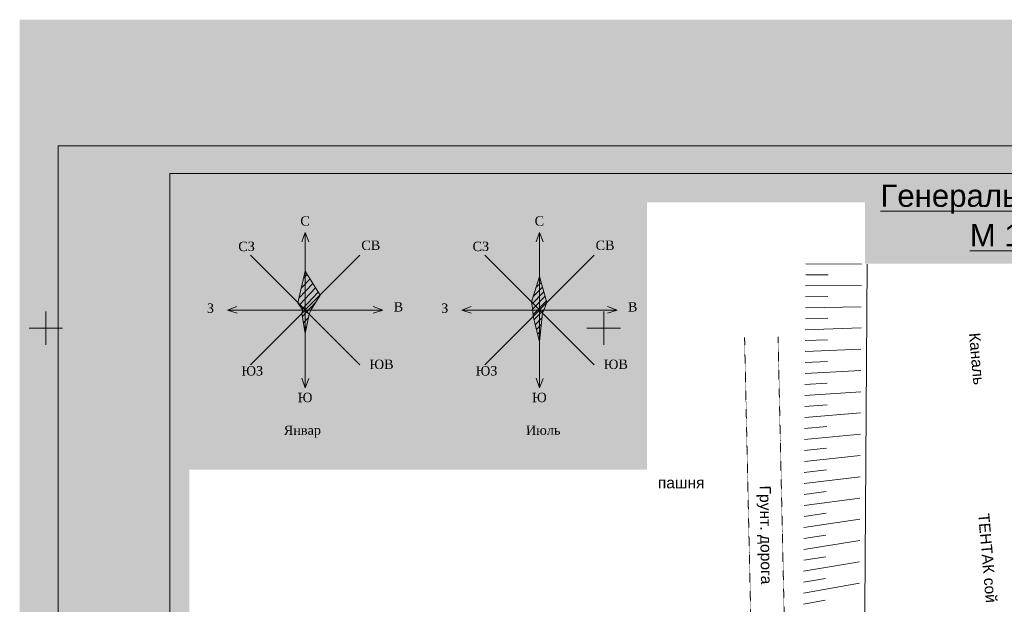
# Model space of a CAD drawing. Header units: millimetres. Extents: x 918404 to 1362154, y 4120617 to 4364104.
# Tile 199 of 256: x 1111134 to 1128787, y 4145971 to 4156443. Entities that reach past the tile are written whole.
import ezdxf

# ---------------------------------------------------------------- set-up
doc = ezdxf.new("R2010")
doc.units = ezdxf.units.MM
doc.header["$MEASUREMENT"] = 0
doc.linetypes.add('Д_ТРОТ_ТРУБА', pattern=[1.5, 0.75, -0.75])
for name, color, linetype, lineweight in [('(001) Сетка_Ном._пера__132', 132, 'Continuous', 18), ('(008) Скульптуры_Ном._пера__7', 7, 'Continuous', 18), ('(025) Дорога_Ном._пера__7', 7, 'Continuous', 18), ('(027) Гидрография_Ном._пера__7', 7, 'Continuous', 18), ('0_Ном._пера__1', 1, 'Continuous', 18), ('0_Ном._пера__174', 174, 'Continuous', 18), ('0_Ном._пера__255', 255, 'Continuous', 18), ('0_Ном._пера__4', 4, 'Continuous', 18), ('0_Ном._пера__5', 5, 'Continuous', 18), ('0_Ном._пера__7', 7, 'Continuous', 18), ('111111111111_Ном._пера__7', 7, 'Continuous', 18), ('Откос_Ном._пера__7', 7, 'Continuous', 18)]:
    doc.layers.add(name, color=color, linetype=linetype, lineweight=lineweight)
doc.styles.add('СГЕНЕРИР_СТИЛЬ_1', font='arial.ttf')
doc.styles.add('СГЕНЕРИР_СТИЛЬ_16', font='arial.ttf')
doc.styles.add('СГЕНЕРИР_СТИЛЬ_4', font='times.ttf')

msp = doc.modelspace()

# ---------------------------------------------------------------- hatches: boundary and pattern name
at = {"layer": '0_Ном._пера__1', "linetype": 'Continuous'}
h = msp.add_hatch(dxfattribs=at)
h.set_pattern_fill('Блоки_стеновые', color=256, style=0, pattern_type=2)
h.set_pattern_definition([(46.081, (1120517.49, 4151450.31), (-52.125, 54.1296), [])])
h.paths.add_polyline_path([(1120451.6, 4151841.4), (1120586, 4151375.8), (1120531.6, 4151241.4), (1120508.2, 4151184.9), (1120451.6, 4150681.4), (1120338.5, 4151128.3), (1120310.2, 4151382.8)])
at = {"layer": '0_Ном._пера__255', "linetype": 'Continuous'}
h = msp.add_hatch(color=256, dxfattribs=at)
h.paths.add_polyline_path([(1111134.3, 4156442.9), (1111134.3, 4123947.1), (1153992.6, 4123947.1), (1153992.6, 4156442.9)])
h.paths.add_polyline_path([(1114175.7, 4149236.9), (1114175.7, 4153171.3), (1126290, 4153171.3), (1126290, 4152074.4), (1131973.2, 4152074.4), (1131973.2, 4153192), (1140411.8, 4153192), (1140411.8, 4131410.6), (1134721.4, 4131410.6), (1134721.4, 4134854.4), (1124905.8, 4134854.4), (1124905.8, 4126774), (1114175.7, 4126774)], flags=0)
msp.add_hatch(color=256, dxfattribs=at).paths.add_polyline_path([(1122378.7, 4148384.1), (1114017.3, 4148384.1), (1114017.3, 4153316), (1122378.7, 4153316)])
at = {"layer": '0_Ном._пера__5', "linetype": 'Continuous'}
h = msp.add_hatch(dxfattribs=at)
h.set_pattern_fill('Блоки_стеновые', color=256, style=0, pattern_type=2)
h.set_pattern_definition([(46.723, (1116367.47, 4151565.87), (-62.069, 65.918), [])])
h.paths.add_polyline_path([(1116211.3, 4151241.4), (1116124, 4151368.7), (1116251.3, 4151941.4), (1116520, 4151510.1), (1116351.3, 4151241.4), (1116322, 4151170.7), (1116251.3, 4150821.4), (1116194.7, 4151184.9)])

# ---------------------------------------------------------------- linework, layer by layer
at = {"layer": '(001) Сетка_Ном._пера__132', "linetype": 'Continuous'}
for p, q in [((1111604.5, 4151216.9), (1111604.5, 4150616.9)), ((1121604.5, 4151216.9), (1121604.5, 4150616.9)), ((1111304.5, 4150916.9), (1111904.5, 4150916.9)), ((1121304.5, 4150916.9), (1121904.5, 4150916.9))]:
    msp.add_line(p, q, dxfattribs=at)
at = {"layer": '0_Ном._пера__1', "linetype": 'Continuous'}
for p, q in [((1120310.2, 4151382.8), (1120451.6, 4151841.4)), ((1120586, 4151375.8), (1120451.6, 4151841.4)), ((1120310.2, 4151382.8), (1120331.6, 4151241.4)), ((1120531.6, 4151241.4), (1120586, 4151375.8)), ((1120331.6, 4151241.4), (1120338.5, 4151128.3)), ((1120338.5, 4151128.3), (1120451.6, 4150681.4)), ((1120451.6, 4150681.4), (1120508.2, 4151184.9)), ((1120508.2, 4151184.9), (1120531.6, 4151241.4))]:
    msp.add_line(p, q, dxfattribs=at)
at = {"layer": '0_Ном._пера__174', "linetype": 'Continuous', "flags": 128}
for points in [[(1111825, 4154186.1), (1153825.9, 4154186.1), (1153825.9, 4124906.1), (1111825, 4124906.1)], [(1113825, 4153686.1), (1153325.9, 4153686.1), (1153325.9, 4125406.1), (1113825, 4125406.1)]]:
    msp.add_lwpolyline(points, close=True, dxfattribs=at)
at = {"layer": '0_Ном._пера__4', "linetype": 'Continuous', "flags": 128}
msp.add_lwpolyline([(1126300.3, 4139976.3), (1126296.7, 4139990.1), (1126246.8, 4142010), (1126246.8, 4142873.8), (1126278.4, 4145024.7), (1126327.8, 4152063.3)], dxfattribs=at)
at = {"layer": '0_Ном._пера__5', "linetype": 'Continuous'}
for p, q in [((1116124, 4151368.7), (1116251.3, 4151941.4)), ((1116520, 4151510.1), (1116251.3, 4151941.4)), ((1116351.3, 4151241.4), (1116520, 4151510.1)), ((1116124, 4151368.7), (1116211.3, 4151241.4)), ((1116194.7, 4151184.9), (1116211.3, 4151241.4)), ((1116194.7, 4151184.9), (1116251.3, 4150821.4)), ((1116251.3, 4150821.4), (1116322, 4151170.7)), ((1116322, 4151170.7), (1116351.3, 4151241.4))]:
    msp.add_line(p, q, dxfattribs=at)
at = {"layer": '0_Ном._пера__7', "linetype": 'Continuous'}
for p, q in [((1116195.3, 4152462.3), (1116251.3, 4152633.6)), ((1116251.3, 4149849.2), (1116251.3, 4152633.6)), ((1116251.3, 4152633.6), (1116318.1, 4152464.3)), ((1120395.6, 4152462.3), (1120451.6, 4152633.6)), ((1120451.6, 4149849.2), (1120451.6, 4152633.6)), ((1120451.6, 4152633.6), (1120518.5, 4152464.3)), ((1115270.4, 4150260.6), (1117232.1, 4152222.3)), ((1115270.4, 4152222.3), (1117232.1, 4150260.6)), ((1119470.8, 4150260.6), (1121432.5, 4152222.3)), ((1119470.8, 4152222.3), (1121432.5, 4150260.6)), ((1114859.1, 4151241.4), (1115028.4, 4151308.3)), ((1117643.5, 4151241.4), (1117474.2, 4151308.3)), ((1119059.4, 4151241.4), (1119228.7, 4151308.3)), ((1121843.8, 4151241.4), (1121674.5, 4151308.3)), ((1114859.1, 4151241.4), (1117643.5, 4151241.4)), ((1115030.4, 4151185.4), (1114859.1, 4151241.4)), ((1117472.1, 4151185.4), (1117643.5, 4151241.4)), ((1119059.4, 4151241.4), (1121843.8, 4151241.4)), ((1119230.8, 4151185.4), (1119059.4, 4151241.4)), ((1121672.5, 4151185.4), (1121843.8, 4151241.4)), ((1116195.3, 4150020.6), (1116251.3, 4149849.2)), ((1116251.3, 4149849.2), (1116318.1, 4150018.5)), ((1120395.6, 4150020.6), (1120451.6, 4149849.2)), ((1120451.6, 4149849.2), (1120518.5, 4150018.5))]:
    msp.add_line(p, q, dxfattribs=at)
at = {"layer": '0_Ном._пера__7', "linetype": 'Д_ТРОТ_ТРУБА', "flags": 128}
for points in [[(1115608.3, 4134506.2), (1115785, 4134900.4), (1115999.8, 4135179.4), (1116751, 4135820.4), (1117673.6, 4136321.8), (1119387, 4137263.6), (1122471.7, 4138983.7), (1123654, 4139729.1), (1124025.3, 4140017.8), (1124327.8, 4140312.6), (1124482.6, 4140705), (1124553.9, 4140987), (1124712.4, 4141743.1), (1124859.9, 4144911.9), (1124730.6, 4150764.3)], [(1114141.8, 4134162.4), (1114761.2, 4134794.7), (1115593.1, 4135621.1), (1116409.3, 4136317.6), (1117385.8, 4136848.3), (1119096.3, 4137788.5), (1122165.4, 4139499.8), (1123309, 4140220.9), (1123630.5, 4140470.9), (1123816.8, 4140652.5), (1123910.3, 4140889.4), (1123969.2, 4141122.2), (1124115.3, 4141819.1), (1124259.6, 4144919.2), (1124130.7, 4150751.1)]]:
    msp.add_lwpolyline(points, dxfattribs=at)
at = {"layer": 'Откос_Ном._пера__7', "linetype": 'Continuous'}
for p, q in [((1125227.8, 4152071.1), (1126227.8, 4152064)), ((1125226.4, 4151874.3), (1125626.4, 4151874)), ((1125225, 4151677.5), (1126225.1, 4151683.2)), ((1125223.7, 4151480.8), (1125623.6, 4151485.6)), ((1125222.3, 4151284), (1126222.5, 4151302.3)), ((1125220.9, 4151087.3), (1125620.8, 4151097.1)), ((1125219.5, 4150890.5), (1126219.8, 4150921.5)), ((1125218.1, 4150693.7), (1125617.9, 4150708.7)), ((1125216.8, 4150497), (1126217.2, 4150540.6)), ((1125215.4, 4150300.2), (1125614.9, 4150320.2)), ((1125214, 4150103.5), (1126214.6, 4150159.8)), ((1125212.6, 4149906.7), (1125611.8, 4149931.7)), ((1125211.2, 4149710), (1126212, 4149778.9)), ((1125209.9, 4149513.2), (1125608.7, 4149543.2)), ((1125208.5, 4149316.4), (1126209.5, 4149398.1)), ((1125205.7, 4148922.9), (1126206.9, 4149017.2)), ((1125207.1, 4149119.7), (1125605.6, 4149154.7)), ((1125204.4, 4148726.2), (1125602.3, 4148766.2)), ((1125203, 4148529.4), (1126204.4, 4148636.4)), ((1125201.6, 4148332.6), (1125599.1, 4148377.6)), ((1125200.2, 4148135.9), (1126201.9, 4148255.6)), ((1125198.8, 4147939.1), (1125595.7, 4147989.1)), ((1125197.5, 4147742.4), (1126199.4, 4147874.7)), ((1125196.1, 4147545.6), (1125592.3, 4147600.5)), ((1125194.7, 4147348.9), (1126196.9, 4147493.9)), ((1125191.9, 4146955.3), (1126194.4, 4147113.1)), ((1125193.3, 4147152.1), (1125588.8, 4147211.8)), ((1125189.2, 4146561.8), (1126191.9, 4146732.3)), ((1125190.6, 4146758.6), (1125585.3, 4146823.2)), ((1125186.4, 4146168.3), (1126189.5, 4146351.5)), ((1125187.8, 4146365.1), (1125581.7, 4146434.5)), ((1125185.1, 4145971.5), (1125578.1, 4146045.8))]:
    msp.add_line(p, q, dxfattribs=at)

# ---------------------------------------------------------------- texts
at = {"layer": '(008) Скульптуры_Ном._пера__7', "linetype": 'Continuous', "insert": (1122575.5, 4148045.9), "char_height": 200, "attachment_point": 7, "style": 'СГЕНЕРИР_СТИЛЬ_1'}
msp.add_mtext('{пашня}', dxfattribs=at)
at = {"layer": '(025) Дорога_Ном._пера__7', "linetype": 'Continuous', "insert": (1124340.3, 4148095.9), "char_height": 200, "attachment_point": 7, "rotation": 270.82518, "style": 'СГЕНЕРИР_СТИЛЬ_1'}
msp.add_mtext('{Грунт. дорога}', dxfattribs=at)
at = {"layer": '(027) Гидрография_Ном._пера__7', "linetype": 'Continuous', "char_height": 200, "attachment_point": 7, "rotation": 275.01394, "style": 'СГЕНЕРИР_СТИЛЬ_1'}
for s, insert in [('{Каналь}', (1128151.1, 4150825.4)), ('{ТЕНТАК сой}', (1128314.6, 4147590.6))]:
    msp.add_mtext(s, dxfattribs=dict(at, insert=insert))
at = {"layer": '0_Ном._пера__7', "linetype": 'Continuous', "char_height": 400, "attachment_point": 8, "style": 'СГЕНЕРИР_СТИЛЬ_16'}
for s, insert in [('{\\LГенеральный план }', (1129015, 4152970)), ('{\\LМ 1:500}', (1129177.1, 4152376.4))]:
    msp.add_mtext(s, dxfattribs=dict(at, insert=insert))
at = {"layer": '111111111111_Ном._пера__7', "linetype": 'Continuous', "char_height": 168.75, "attachment_point": 2, "rotation": 0.60736, "style": 'СГЕНЕРИР_СТИЛЬ_4'}
for s, insert in [('{С}', (1116250.3, 4152922.1)), ('{С}', (1120450.7, 4152922.1)), ('{СЗ}', (1115201.2, 4152467.1)), ('{СВ}', (1117428.6, 4152486.7)), ('{СЗ}', (1119401.6, 4152467.1)), ('{СВ}', (1121628.9, 4152486.7)), ('{З}', (1114553.1, 4151360.5)), ('{В}', (1117922.8, 4151383.5)), ('{З}', (1118753.5, 4151360.5)), ('{В}', (1122123.2, 4151383.5)), ('{ЮЗ}', (1115303.3, 4150237.6)), ('{ЮВ}', (1117620.8, 4150354.4)), ('{ЮЗ}', (1119503.7, 4150237.6)), ('{ЮВ}', (1121821.2, 4150354.4)), ('{Ю}', (1116250.3, 4149760.7)), ('{Ю}', (1120450.7, 4149760.7)), ('{Январ }', (1116201.4, 4149175.4)), ('{Июль }', (1120518.2, 4149175.1))]:
    msp.add_mtext(s, dxfattribs=dict(at, insert=insert))

doc.saveas('drawing.dxf')
